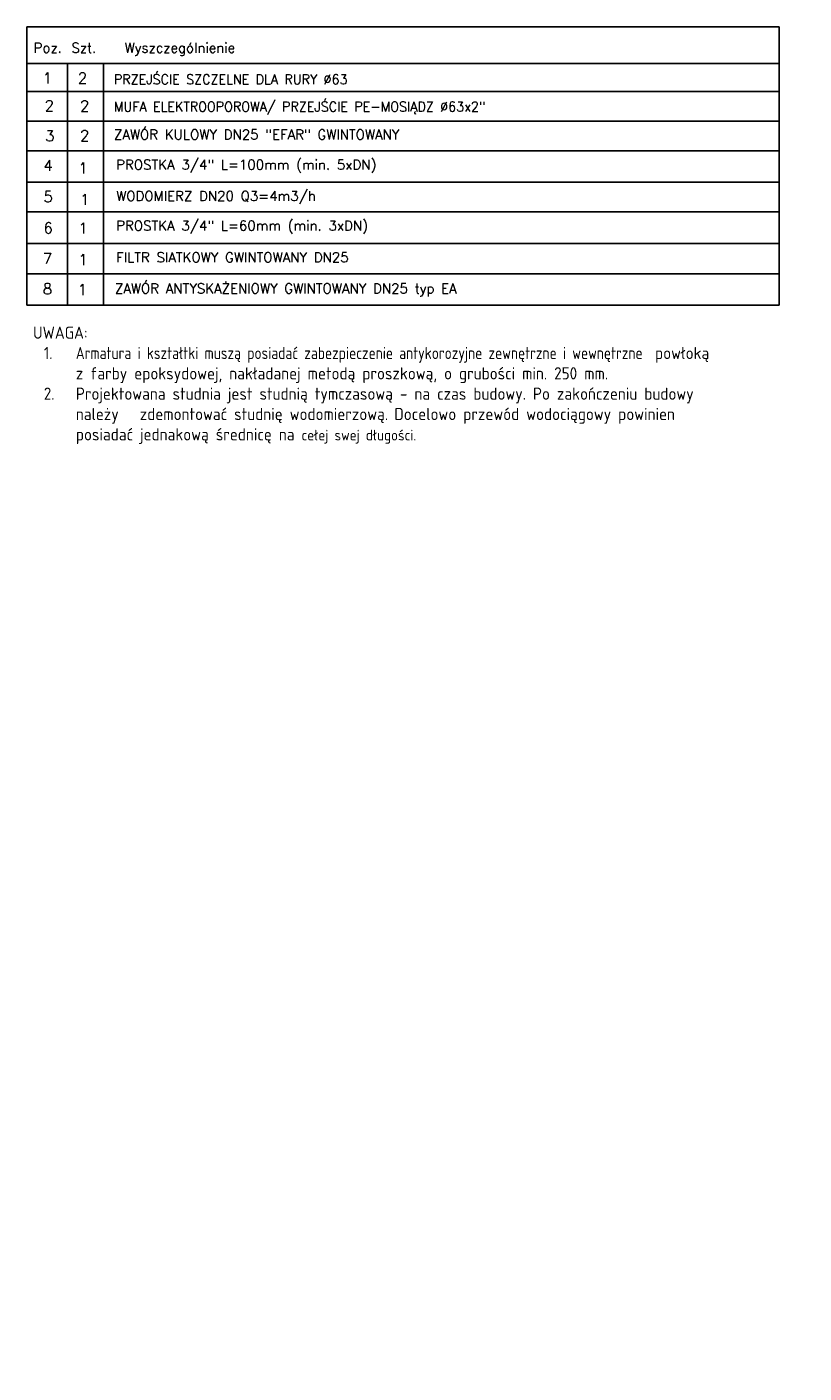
# Model space of a CAD drawing. Header units: millimetres. Extents: x 150273 to 195680, y -17536 to -5179.
# Tile 27 of 29: x 156126 to 163255, y -17536 to -5179. Entities that reach past the tile are written whole.
import ezdxf

# ---------------------------------------------------------------- set-up
doc = ezdxf.new("R2010")
doc.units = ezdxf.units.MM
doc.layers.add('1', color=7, linetype='Continuous')
doc.layers.add('_MED_TXT', color=1, linetype='Continuous')
doc.layers.add('4', color=134, linetype='Continuous', lineweight=25)
doc.styles.add('MED_OPIS_T', font='romans.shx', dxfattribs={"width": 0.8})
doc.styles.add('ROMANS', font='romans.shx', dxfattribs={"width": 0.8})

msp = doc.modelspace()

# ---------------------------------------------------------------- linework, layer by layer
at = {"layer": '1'}
for p, q in [((156125.6, -5178.7), (163028.4, -5178.7)), ((156125.6, -5178.7), (156125.6, -7731.6)), ((163028.4, -5178.7), (163028.4, -7731.6)), ((156125.6, -5513.9), (163028.4, -5513.9)), ((156497.1, -5513.9), (156497.1, -7165.8)), ((156828.4, -5513.9), (156828.4, -7165.8)), ((156125.6, -5771), (163028.4, -5771)), ((156125.6, -6043.5), (163028.4, -6043.5)), ((156125.6, -6316.1), (163028.4, -6316.1)), ((156125.6, -6602.8), (163028.4, -6602.8)), ((156125.6, -6875.3), (163028.4, -6875.3)), ((156125.6, -7165.8), (163028.4, -7165.8)), ((156125.6, -7165.8), (163028.4, -7165.8)), ((156497.1, -7165.8), (156497.1, -7731.6)), ((156828.4, -7165.8), (156828.4, -7731.6)), ((156125.6, -7444.9), (163028.4, -7444.9)), ((156125.6, -7731.6), (163028.4, -7731.6))]:
    msp.add_line(p, q, dxfattribs=at)
at = {"layer": '1', "color": 1}
msp.add_line((156125.6, -6875.3), (163028.4, -6875.3), dxfattribs=at)

# ---------------------------------------------------------------- texts
at = {"layer": '4', "style": 'ROMANS'}
for s, height, p in [('Wyszczególnienie', 90, (157021.9, -5415.2)), ('Poz.', 90, (156187.1, -5415.2)), ('Szt.', 90, (156533.6, -5415.2)), ('1', 100, (156271.4, -5698.4)), ('2', 100, (156592.3, -5698.4)), ('2', 100, (156287.8, -5953.2)), ('2', 100, (156612.2, -5954.7)), ('3', 100, (156292.6, -6228)), ('2', 100, (156612.2, -6227.3)), ('ZAWÓR KULOWY DN25 "EFAR" GWINTOWANY', 90, (156923.8, -6211.5)), ('4', 100, (156277.8, -6500.5)), ('1', 100, (156597.3, -6524.7)), ('PROSTKA 3/4" L=100mm (min. 5xDN)', 90, (156944.3, -6488.4)), ('5', 100, (156277.8, -6787.2)), ('1', 100, (156612.2, -6812.6)), ('WODOMIERZ DN20 Q3=4m3/h ', 90, (156944.3, -6775.1)), ('6', 100, (156277.8, -7073.9)), ('1', 100, (156597.3, -7075.8)), ('PROSTKA 3/4" L=60mm (min. 3xDN)', 90, (156944.3, -7047.7)), ('7', 100, (156271.4, -7354.1)), ('1', 100, (156597.3, -7364.9)), ('FILTR SIATKOWY GWINTOWANY DN25', 90, (156944.3, -7338.2)), ('8', 100, (156271.4, -7633.1)), ('ZAWÓR ANTYSKAŻENIOWY GWINTOWANY DN25 typ EA  ', 90, (156932.4, -7624.7)), ('1', 100, (156590.9, -7639.8))]:
    msp.add_text(s, height=height, dxfattribs=at).set_placement(p)
at = {"layer": '4', "style": 'ROMANS', "width": 0.95}
for s, p in [('PRZEJŚCIE SZCZELNE DLA RURY %%C63', (156923.3, -5704.6)), ('MUFA ELEKTROOPOROWA/ PRZEJŚCIE PE-MOSIĄDZ %%c63x2"', (156923.3, -5955.1))]:
    msp.add_text(s, height=90, dxfattribs=at).set_placement(p)
at = {"layer": '_MED_TXT', "color": 0, "insert": (156182.4, -7929.1), "char_height": 98, "width": 6314.859, "attachment_point": 1, "style": 'MED_OPIS_T'}
msp.add_mtext('{\\fISOCPEUR|b0|i0|c238|p34;\\H1.14286x;\\W0.9;UWAGA:\\P\\pi-294,l392,t392;1.^I\\W0.8;Armatura i kształtki muszą posiadać zabezpieczenie antykorozyjne zewnętrzne i wewnętrzne  \\W0.9;powłoką \\P^Iz farby epoksydowej, nakładanej metodą proszkową, o grubości min. 250 mm.\\P2.^I\\c367;Projektowana studnia jest studnią tymczasową - na czas budowy. Po zakończeniu budowy należy   zdemontować studnię wodomierzową.{\\W0.8; }Docelowo przewód wodociągowy powinien posiadać jednakową średnicę na \\H0.875x;cełej swej długości. \\P\\pi0,l0,t0;\\fRomanC|b1|i0|c238|p2;\\c0;\\P\\Fromans|c238;\\P\\P\\P}', dxfattribs=at)

doc.saveas('drawing.dxf')
